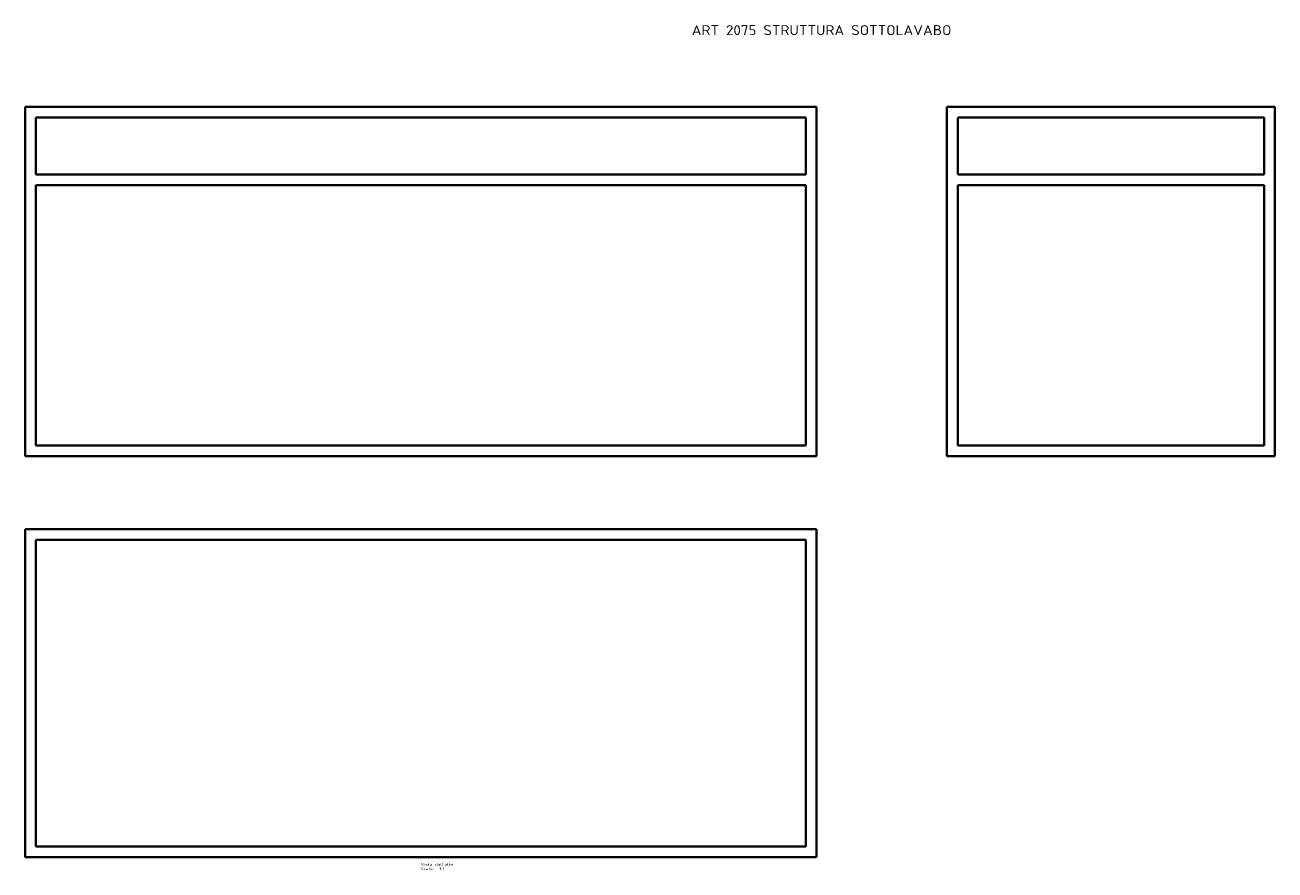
# Model space of a CAD drawing. Extents: x 40 to 1793, y -405 to 780.
import ezdxf
from ezdxf.enums import TextEntityAlignment as Align

# ---------------------------------------------------------------- set-up
doc = ezdxf.new("R2010")
doc.units = 0
doc.layers.get('0').update_dxf_attribs({"lineweight": 13})
doc.styles.get("Standard").update_dxf_attribs({"font": 'isocp.shx'})

# ---------------------------------------------------------------- blocks, each defined once
blk = doc.blocks.new('BLOCK25')
at = {"color": 7, "lineweight": 13}
blk.add_text('ART 2075 STRUTTURA SOTTOLAVABO', height=14, dxfattribs=at).set_placement((380, 100.6), (744.3, 100.6), align=Align.FIT)
blk = doc.blocks.new('BLOCK26')
at = {"color": 7, "lineweight": 35}
for p, q in [((555, 0), (-555, 0)), ((-555, 0), (-555, -490)), ((555, 0), (-555, 0)), ((-555, -490), (-555, 0)), ((-555, 0), (555, 0)), ((-540, 0), (540, 0)), ((540, 0), (-540, 0)), ((555, -490), (555, 0)), ((555, -490), (555, 0)), ((555, 0), (555, -490)), ((-540, -15), (-540, -95)), ((-540, -95), (-540, -15)), ((-540, -95), (-540, -15)), ((-540, -15), (540, -15)), ((-540, -95), (-540, -15)), ((-540, -15), (-540, -95)), ((540, -15), (-540, -15)), ((540, -15), (540, -95)), ((540, -95), (540, -15)), ((555, -95), (555, -15)), ((555, -15), (555, -95)), ((540, -95), (-540, -95)), ((540, -95), (-540, -95)), ((-540, -95), (540, -95)), ((540, -95), (-540, -95)), ((-540, -95), (540, -95)), ((-540, -475), (-540, -110)), ((-540, -475), (-540, -110)), ((-540, -110), (540, -110)), ((-540, -110), (-540, -475)), ((-540, -475), (-540, -110)), ((-540, -110), (-540, -475)), ((540, -110), (-540, -110)), ((540, -110), (540, -475)), ((540, -475), (540, -110)), ((555, -110), (555, -475)), ((555, -475), (555, -110)), ((-555, -490), (555, -490)), ((555, -490), (-555, -490)), ((-540, -475), (540, -475)), ((540, -475), (-540, -475)), ((540, -475), (-540, -475)), ((540, -475), (-540, -475)), ((-540, -475), (540, -475))]:
    blk.add_line(p, q, dxfattribs=at)
blk = doc.blocks.new('BLOCK27')
at = {"color": 7, "lineweight": 35}
for p, q in [((460, 0), (0, 0)), ((0, 0), (460, 0)), ((0, -490), (0, 0)), ((0, 0), (0, -490)), ((460, 0), (460, -490)), ((460, -490), (460, 0)), ((460, -490), (460, 0)), ((15, -95), (15, -15)), ((15, -95), (15, -15)), ((15, -15), (445, -15)), ((445, -15), (15, -15)), ((15, -15), (445, -15)), ((15, -15), (15, -95)), ((445, -15), (15, -15)), ((15, -15), (15, -95)), ((15, -15), (445, -15)), ((15, -95), (15, -15)), ((445, -15), (445, -95)), ((445, -95), (445, -15)), ((460, -95), (460, -15)), ((460, -15), (460, -95)), ((445, -95), (15, -95)), ((15, -95), (445, -95)), ((15, -110), (15, -475)), ((15, -110), (445, -110)), ((15, -110), (445, -110)), ((445, -110), (15, -110)), ((15, -475), (15, -110)), ((15, -475), (15, -110)), ((15, -110), (15, -475)), ((445, -110), (15, -110)), ((15, -110), (445, -110)), ((15, -475), (15, -110)), ((445, -110), (445, -475)), ((445, -475), (445, -110)), ((460, -110), (460, -475)), ((460, -475), (460, -110)), ((460, -490), (0, -490)), ((0, -490), (460, -490)), ((0, -490), (460, -490)), ((445, -475), (15, -475)), ((15, -475), (445, -475)), ((15, -490), (445, -490)), ((445, -490), (15, -490))]:
    blk.add_line(p, q, dxfattribs=at)
blk = doc.blocks.new('BLOCK28')
at = {"color": 7, "lineweight": 13}
for s, p, p2 in [("Vista dall'alto", (0, -471.9), (45.5, -471.9)), ('Scala:', (0, -477.9), (18.2, -477.9)), ('  1:1', (18.2, -477.9), (33.4, -477.9))]:
    blk.add_text(s, height=3.5, dxfattribs=at).set_placement(p, p2, align=Align.FIT)
blk = doc.blocks.new('BLOCK29')
at = {"color": 7, "lineweight": 35}
for p, q in [((-555, 0), (555, 0)), ((-555, -460), (-555, 0)), ((-555, 0), (-555, -460)), ((555, 0), (-555, 0)), ((-555, 0), (-555, -460)), ((555, 0), (-555, 0)), ((-540, 0), (540, 0)), ((540, 0), (-540, 0)), ((-540, 0), (540, 0)), ((540, 0), (-540, 0)), ((555, 0), (555, -460)), ((555, -460), (555, 0)), ((-555, -445), (-555, -15)), ((-555, -15), (-555, -445)), ((-555, -15), (-555, -445)), ((-555, -445), (-555, -15)), ((-540, -15), (540, -15)), ((-540, -445), (-540, -15)), ((-540, -15), (-540, -445)), ((540, -15), (-540, -15)), ((540, -445), (540, -15)), ((540, -445), (540, -15)), ((540, -15), (540, -445)), ((540, -15), (540, -445)), ((540, -15), (540, -445)), ((540, -445), (540, -15)), ((540, -15), (540, -445)), ((-540, -445), (540, -445)), ((-540, -445), (540, -445)), ((540, -445), (-540, -445)), ((540, -445), (-540, -445)), ((540, -445), (-540, -445)), ((-540, -445), (540, -445)), ((540, -445), (-540, -445)), ((555, -460), (-555, -460)), ((-555, -460), (555, -460))]:
    blk.add_line(p, q, dxfattribs=at)

msp = doc.modelspace()

# ---------------------------------------------------------------- block references
at = {"lineweight": 0}
for name, p in [('BLOCK25', (594.5, 665.5)), ('BLOCK26', (594.5, 665.5)), ('BLOCK27', (1332.5, 665.5)), ('BLOCK29', (594.5, 73.1)), ('BLOCK28', (594.5, 73.1))]:
    msp.add_blockref(name, p, dxfattribs=at)

doc.saveas('drawing.dxf')
